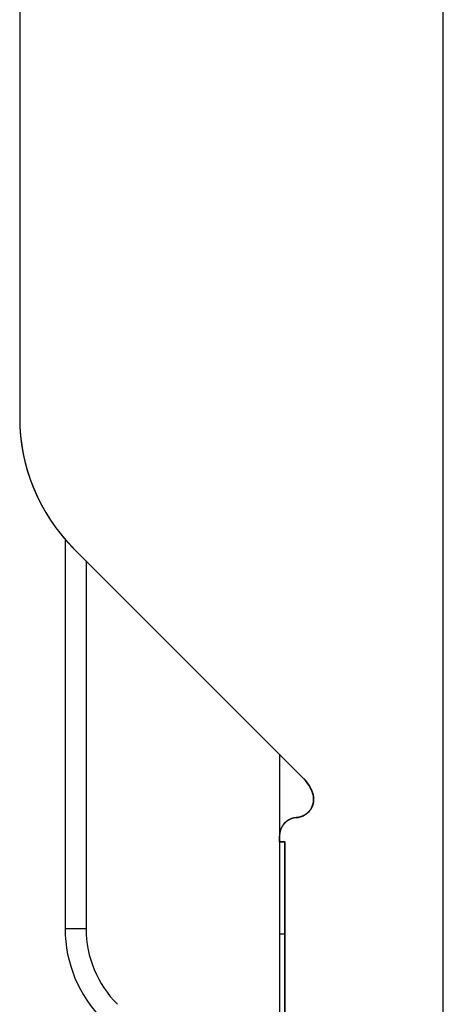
# Model space of a CAD drawing. Header units: millimetres. Extents: x 15 to 2005, y -26 to 622.
# Tile 19 of 256: x 15 to 26, y 54 to 80. Entities that reach past the tile are written whole.
import ezdxf

# ---------------------------------------------------------------- set-up
doc = ezdxf.new("R2010")
doc.units = ezdxf.units.MM
doc.layers.add('P-AX', color=7, linetype='Continuous')

# ---------------------------------------------------------------- blocks, each defined once
blk = doc.blocks.new('SG9')
at = {"color": 7, "linetype": 'Continuous'}
for p, q in [((26.344, 47.558), (26.344, 213.689)), ((14.844, 157.387), (14.844, 69.579)), ((16.308, 66.043), (22.551, 59.8)), ((21.894, 58.238), (21.894, 58.083)), ((21.894, 58.083), (22.044, 58.083)), ((22.044, 58.083), (22.044, 45.833))]:
    blk.add_line(p, q, dxfattribs=at)
for points, knots in [([(14.844, 69.579), (14.844, 69.54), (14.844, 69.502), (14.845, 69.464), (14.846, 69.425), (14.847, 69.387), (14.849, 69.348), (14.851, 69.31), (14.853, 69.271), (14.856, 69.232), (14.859, 69.194), (14.862, 69.155), (14.865, 69.116), (14.869, 69.077), (14.873, 69.039), (14.877, 69), (14.882, 68.961), (14.887, 68.922), (14.892, 68.884), (14.898, 68.845), (14.904, 68.806), (14.91, 68.767), (14.917, 68.729), (14.923, 68.69), (14.931, 68.651), (14.938, 68.613), (14.946, 68.574), (14.954, 68.535), (14.962, 68.497), (14.971, 68.458), (14.98, 68.42), (14.989, 68.381), (14.999, 68.343), (15.009, 68.305), (15.019, 68.266), (15.03, 68.228), (15.04, 68.19), (15.052, 68.152), (15.063, 68.114), (15.075, 68.076), (15.087, 68.038), (15.099, 68), (15.112, 67.963), (15.125, 67.925), (15.138, 67.888), (15.152, 67.85), (15.166, 67.813), (15.18, 67.776), (15.195, 67.739), (15.209, 67.702), (15.224, 67.665), (15.24, 67.629), (15.255, 67.592), (15.271, 67.556), (15.288, 67.519), (15.304, 67.483), (15.321, 67.447), (15.338, 67.411), (15.355, 67.375), (15.373, 67.34), (15.391, 67.304), (15.409, 67.269), (15.428, 67.234), (15.446, 67.199), (15.465, 67.164), (15.485, 67.129), (15.504, 67.095), (15.524, 67.061), (15.544, 67.027), (15.564, 66.993), (15.585, 66.959), (15.606, 66.925), (15.627, 66.892), (15.648, 66.859), (15.67, 66.826), (15.692, 66.793), (15.714, 66.76), (15.736, 66.728), (15.759, 66.696), (15.781, 66.664), (15.804, 66.632), (15.828, 66.6), (15.851, 66.569), (15.875, 66.538), (15.899, 66.507), (15.923, 66.476), (15.947, 66.446), (15.972, 66.415), (15.996, 66.385), (16.021, 66.355), (16.046, 66.326), (16.072, 66.297), (16.097, 66.267), (16.123, 66.239), (16.149, 66.21), (16.175, 66.181), (16.201, 66.153), (16.228, 66.125), (16.254, 66.098), (16.281, 66.07), (16.308, 66.043)], [0, 0, 0.009752, 0.019519, 0.0293, 0.039096, 0.048905, 0.058728, 0.068564, 0.078412, 0.088274, 0.098148, 0.108035, 0.117933, 0.127843, 0.137764, 0.147697, 0.15764, 0.167594, 0.177558, 0.187532, 0.197515, 0.207508, 0.21751, 0.227521, 0.23754, 0.247567, 0.257602, 0.267645, 0.277695, 0.287752, 0.297815, 0.307885, 0.317961, 0.328043, 0.33813, 0.348222, 0.358319, 0.36842, 0.378526, 0.388635, 0.398748, 0.408864, 0.418983, 0.429105, 0.439228, 0.449354, 0.459481, 0.46961, 0.479739, 0.48987, 0.5, 0.51013, 0.520261, 0.53039, 0.540519, 0.550646, 0.560772, 0.570895, 0.581017, 0.591136, 0.601252, 0.611365, 0.621474, 0.63158, 0.641681, 0.651778, 0.66187, 0.671957, 0.682039, 0.692115, 0.702185, 0.712248, 0.722305, 0.732355, 0.742398, 0.752433, 0.76246, 0.772479, 0.78249, 0.792492, 0.802485, 0.812468, 0.822442, 0.832406, 0.84236, 0.852303, 0.862236, 0.872157, 0.882067, 0.891965, 0.901852, 0.911726, 0.921588, 0.931436, 0.941272, 0.951095, 0.960904, 0.9707, 0.980481, 0.990248, 1, 1]), ([(22.551, 59.8), (22.554, 59.797), (22.558, 59.793), (22.561, 59.79), (22.565, 59.786), (22.568, 59.783), (22.571, 59.779), (22.575, 59.776), (22.578, 59.772), (22.582, 59.768), (22.585, 59.765), (22.588, 59.761), (22.591, 59.757), (22.595, 59.754), (22.598, 59.75), (22.601, 59.746), (22.605, 59.742), (22.608, 59.739), (22.611, 59.735), (22.614, 59.731), (22.617, 59.727), (22.62, 59.723), (22.624, 59.719), (22.627, 59.716), (22.63, 59.712), (22.633, 59.708), (22.636, 59.704), (22.639, 59.7), (22.642, 59.696), (22.645, 59.692), (22.648, 59.688), (22.651, 59.684), (22.654, 59.68), (22.657, 59.676), (22.66, 59.672), (22.662, 59.668), (22.665, 59.664), (22.668, 59.659), (22.671, 59.655), (22.674, 59.651), (22.676, 59.647), (22.679, 59.643), (22.682, 59.639), (22.685, 59.635), (22.687, 59.63), (22.69, 59.626), (22.693, 59.622), (22.695, 59.618), (22.698, 59.613), (22.701, 59.609), (22.703, 59.605), (22.706, 59.601), (22.708, 59.596), (22.711, 59.592), (22.713, 59.588), (22.716, 59.583), (22.718, 59.579), (22.72, 59.574), (22.723, 59.57), (22.725, 59.566), (22.728, 59.561), (22.73, 59.557), (22.732, 59.552), (22.734, 59.548), (22.737, 59.544), (22.739, 59.539), (22.741, 59.535), (22.743, 59.53), (22.746, 59.526), (22.748, 59.521), (22.75, 59.517), (22.752, 59.512), (22.754, 59.508), (22.756, 59.503), (22.758, 59.498), (22.76, 59.494), (22.762, 59.489), (22.764, 59.485), (22.766, 59.48), (22.768, 59.476), (22.77, 59.471), (22.772, 59.466), (22.773, 59.462), (22.775, 59.457), (22.777, 59.453), (22.779, 59.448), (22.781, 59.443), (22.782, 59.439), (22.784, 59.434), (22.786, 59.429), (22.787, 59.425), (22.789, 59.42), (22.791, 59.415), (22.792, 59.411), (22.794, 59.406), (22.795, 59.401), (22.797, 59.397), (22.798, 59.392), (22.8, 59.387), (22.801, 59.382), (22.802, 59.378)], [0, 0, 0.0099, 0.019807, 0.029719, 0.039637, 0.049561, 0.05949, 0.069424, 0.079364, 0.089309, 0.099259, 0.109214, 0.119173, 0.129138, 0.139106, 0.14908, 0.159057, 0.169039, 0.179025, 0.189015, 0.199009, 0.209006, 0.219008, 0.229012, 0.23902, 0.249031, 0.259045, 0.269063, 0.279083, 0.289106, 0.299131, 0.309159, 0.31919, 0.329222, 0.339257, 0.349294, 0.359332, 0.369373, 0.379415, 0.389458, 0.399503, 0.409549, 0.419596, 0.429645, 0.439694, 0.449744, 0.459794, 0.469845, 0.479897, 0.489948, 0.5, 0.510052, 0.520103, 0.530155, 0.540206, 0.550256, 0.560306, 0.570355, 0.580404, 0.590451, 0.600497, 0.610542, 0.620585, 0.630627, 0.640668, 0.650706, 0.660743, 0.670778, 0.68081, 0.690841, 0.700869, 0.710894, 0.720917, 0.730937, 0.740955, 0.750969, 0.76098, 0.770988, 0.780992, 0.790994, 0.800991, 0.810985, 0.820975, 0.830961, 0.840943, 0.85092, 0.860894, 0.870862, 0.880827, 0.890786, 0.900741, 0.910691, 0.920636, 0.930576, 0.94051, 0.950439, 0.960363, 0.970281, 0.980193, 0.9901, 1, 1]), ([(22.802, 59.378), (22.805, 59.37), (22.807, 59.363), (22.809, 59.355), (22.811, 59.347), (22.812, 59.339), (22.814, 59.331), (22.815, 59.323), (22.817, 59.315), (22.818, 59.307), (22.819, 59.299), (22.82, 59.29), (22.821, 59.282), (22.822, 59.274), (22.822, 59.265), (22.823, 59.256), (22.823, 59.248), (22.823, 59.239), (22.823, 59.23), (22.823, 59.222), (22.823, 59.213), (22.822, 59.204), (22.821, 59.195), (22.821, 59.186), (22.82, 59.177), (22.819, 59.168), (22.817, 59.159), (22.816, 59.15), (22.814, 59.141), (22.812, 59.132), (22.81, 59.123), (22.808, 59.114), (22.806, 59.105), (22.803, 59.096), (22.801, 59.087), (22.798, 59.078), (22.795, 59.069), (22.791, 59.06), (22.788, 59.052), (22.784, 59.043), (22.781, 59.034), (22.777, 59.025), (22.773, 59.017), (22.768, 59.008), (22.764, 59), (22.759, 58.991), (22.755, 58.983), (22.75, 58.975), (22.745, 58.967), (22.74, 58.959), (22.734, 58.951), (22.729, 58.943), (22.723, 58.935), (22.717, 58.928), (22.711, 58.92), (22.705, 58.913), (22.699, 58.906), (22.692, 58.898), (22.686, 58.891), (22.679, 58.885), (22.673, 58.878), (22.666, 58.871), (22.659, 58.865), (22.652, 58.859), (22.644, 58.852), (22.637, 58.847), (22.63, 58.841), (22.622, 58.835), (22.615, 58.829), (22.607, 58.824), (22.6, 58.819), (22.592, 58.814), (22.584, 58.809), (22.576, 58.804), (22.568, 58.8), (22.56, 58.795), (22.552, 58.791), (22.544, 58.787), (22.536, 58.783), (22.528, 58.779), (22.52, 58.776), (22.512, 58.773), (22.504, 58.769), (22.495, 58.766), (22.487, 58.763), (22.479, 58.76), (22.471, 58.758), (22.463, 58.755), (22.455, 58.753), (22.446, 58.751), (22.438, 58.749), (22.43, 58.747), (22.422, 58.745), (22.414, 58.744), (22.406, 58.742), (22.398, 58.741), (22.39, 58.74), (22.382, 58.739), (22.374, 58.738), (22.366, 58.737), (22.358, 58.737)], [0, 0, 0.008752, 0.017569, 0.026451, 0.035396, 0.044405, 0.053477, 0.062612, 0.071809, 0.081067, 0.090385, 0.099764, 0.109201, 0.118698, 0.128251, 0.137862, 0.147528, 0.157249, 0.167024, 0.176851, 0.18673, 0.19666, 0.206639, 0.216666, 0.226739, 0.236859, 0.247022, 0.257228, 0.267475, 0.277762, 0.288087, 0.298449, 0.308846, 0.319276, 0.329739, 0.340231, 0.350752, 0.361299, 0.371872, 0.382467, 0.393084, 0.40372, 0.414373, 0.425042, 0.435725, 0.446419, 0.457124, 0.467836, 0.478554, 0.489276, 0.5, 0.510724, 0.521446, 0.532164, 0.542876, 0.553581, 0.564275, 0.574958, 0.585627, 0.59628, 0.606916, 0.617533, 0.628128, 0.638701, 0.649248, 0.659769, 0.670261, 0.680724, 0.691154, 0.701551, 0.711913, 0.722238, 0.732525, 0.742772, 0.752978, 0.763141, 0.773261, 0.783334, 0.793361, 0.80334, 0.81327, 0.823149, 0.832976, 0.842751, 0.852472, 0.862138, 0.871749, 0.881302, 0.890799, 0.900236, 0.909615, 0.918933, 0.928191, 0.937388, 0.946523, 0.955595, 0.964604, 0.973549, 0.982431, 0.991248, 1, 1]), ([(22.358, 58.737), (22.352, 58.736), (22.345, 58.736), (22.338, 58.735), (22.331, 58.734), (22.324, 58.733), (22.317, 58.732), (22.31, 58.731), (22.303, 58.73), (22.296, 58.728), (22.289, 58.727), (22.282, 58.725), (22.275, 58.724), (22.268, 58.722), (22.261, 58.72), (22.254, 58.718), (22.247, 58.716), (22.24, 58.714), (22.233, 58.712), (22.226, 58.709), (22.219, 58.707), (22.212, 58.704), (22.205, 58.701), (22.198, 58.698), (22.191, 58.695), (22.184, 58.692), (22.178, 58.689), (22.171, 58.686), (22.164, 58.682), (22.157, 58.678), (22.15, 58.675), (22.144, 58.671), (22.137, 58.667), (22.13, 58.663), (22.124, 58.659), (22.117, 58.655), (22.111, 58.65), (22.105, 58.646), (22.098, 58.641), (22.092, 58.637), (22.086, 58.632), (22.08, 58.627), (22.074, 58.622), (22.068, 58.617), (22.062, 58.612), (22.056, 58.607), (22.05, 58.601), (22.044, 58.596), (22.039, 58.59), (22.033, 58.585), (22.028, 58.579), (22.023, 58.573), (22.017, 58.567), (22.012, 58.561), (22.007, 58.555), (22.002, 58.549), (21.997, 58.543), (21.993, 58.537), (21.988, 58.53), (21.984, 58.524), (21.979, 58.517), (21.975, 58.511), (21.971, 58.504), (21.966, 58.498), (21.962, 58.491), (21.959, 58.484), (21.955, 58.478), (21.951, 58.471), (21.948, 58.464), (21.944, 58.457), (21.941, 58.45), (21.938, 58.443), (21.935, 58.436), (21.932, 58.429), (21.929, 58.422), (21.926, 58.415), (21.923, 58.408), (21.921, 58.401), (21.919, 58.393), (21.916, 58.386), (21.914, 58.379), (21.912, 58.372), (21.91, 58.365), (21.908, 58.358), (21.907, 58.351), (21.905, 58.343), (21.904, 58.336), (21.902, 58.329), (21.901, 58.322), (21.9, 58.315), (21.899, 58.308), (21.898, 58.301), (21.897, 58.294), (21.896, 58.287), (21.895, 58.28), (21.895, 58.273), (21.895, 58.266), (21.894, 58.259), (21.894, 58.252), (21.894, 58.245), (21.894, 58.238)], [0, 0, 0.009113, 0.018274, 0.027483, 0.036739, 0.046042, 0.055391, 0.064786, 0.074226, 0.08371, 0.093238, 0.102809, 0.112423, 0.122078, 0.131774, 0.14151, 0.151285, 0.161099, 0.170951, 0.18084, 0.190764, 0.200724, 0.210717, 0.220744, 0.230803, 0.240893, 0.251013, 0.261162, 0.27134, 0.281544, 0.291774, 0.302029, 0.312308, 0.322609, 0.332932, 0.343274, 0.353636, 0.364016, 0.374412, 0.384823, 0.395248, 0.405687, 0.416137, 0.426597, 0.437066, 0.447543, 0.458027, 0.468516, 0.479008, 0.489503, 0.5, 0.510497, 0.520992, 0.531484, 0.541973, 0.552457, 0.562934, 0.573403, 0.583863, 0.594313, 0.604752, 0.615177, 0.625588, 0.635984, 0.646364, 0.656726, 0.667068, 0.677391, 0.687692, 0.697971, 0.708226, 0.718456, 0.72866, 0.738838, 0.748987, 0.759107, 0.769197, 0.779256, 0.789283, 0.799276, 0.809236, 0.81916, 0.829049, 0.838901, 0.848715, 0.85849, 0.868226, 0.877922, 0.887577, 0.897191, 0.906762, 0.91629, 0.925774, 0.935214, 0.944609, 0.953958, 0.963261, 0.972517, 0.981726, 0.990887, 1, 1])]:
    blk.add_open_spline(points, degree=1, knots=knots, dxfattribs=at)

msp = doc.modelspace()

# ---------------------------------------------------------------- linework, layer by layer
at = {"color": 7, "linetype": 'Continuous'}
for p, q in [((26.3438, 12.2224), (26.3438, 271.6927)), ((14.8438, 157.3865), (14.8438, 69.5786)), ((16.0781, 66.2893), (16.0781, 55.7229)), ((22.5509, 59.8005), (16.3082, 66.0431)), ((16.6467, 65.7046), (16.6467, 55.7229)), ((21.8961, 60.4552), (21.8961, 58.2861)), ((21.8938, 58.0826), (21.8938, 58.238)), ((22.0438, 58.0826), (21.8938, 58.0826)), ((22.0438, 45.8326), (22.0438, 58.0826)), ((16.6467, 55.7229), (16.0781, 55.7229))]:
    msp.add_line(p, q, dxfattribs=at)
for centre, radius, start, end in [((19.8438, 69.5786), 5, 180, 225), ((21.8438, 59.0934), 1, 16.52125, 45), ((22.3231, 59.2355), 0.5, 274.05091, 16.52125), ((22.3938, 58.238), 0.5, 94.05091, 180), ((19.5781, 55.7229), 3.5, 179.99997, 225.00004), ((19.5467, 55.7229), 2.9, 180, 225)]:
    msp.add_arc(centre, radius, start, end, dxfattribs=at)
at = {"layer": 'P-AX', "color": 7, "linetype": 'Continuous'}
for p, q in [((21.8938, 58.0826), (21.8938, 45.8326)), ((21.8938, 55.5826), (22.0438, 55.5826))]:
    msp.add_line(p, q, dxfattribs=at)

# ---------------------------------------------------------------- block references
msp.add_blockref('SG9', (0, 0))

doc.saveas('drawing.dxf')
